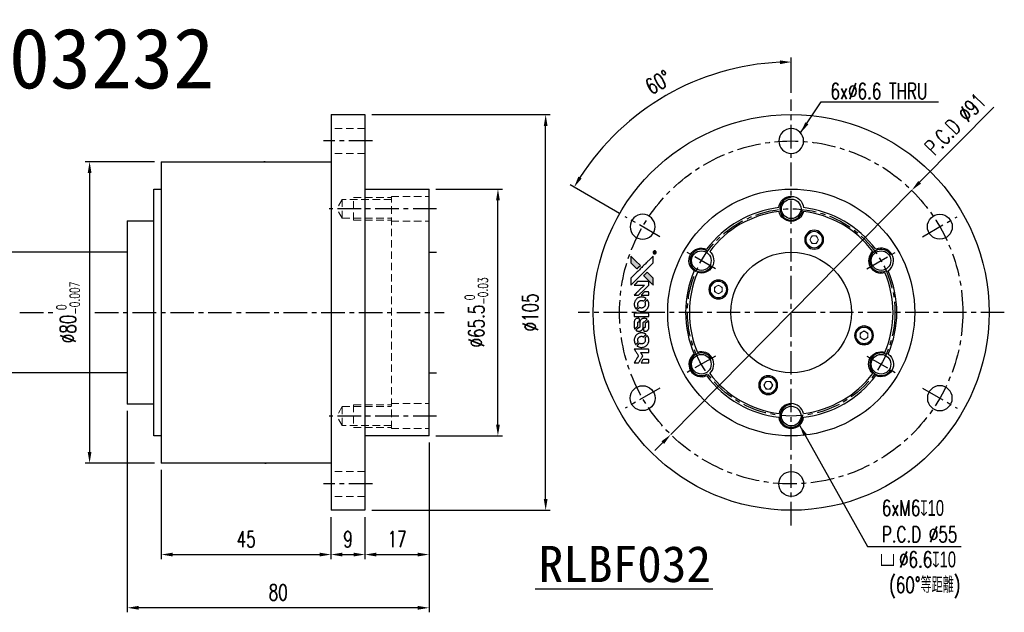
# Model space of a CAD drawing. Header units: millimetres. Extents: x -72 to 486, y -81 to 78.
# Tile 2 of 2: x 224 to 486, y -80 to 78. Entities that reach past the tile are written whole.
import ezdxf
from ezdxf.enums import TextEntityAlignment as Align

# ---------------------------------------------------------------- set-up
doc = ezdxf.new("R2010")
doc.units = ezdxf.units.MM
doc.linetypes.add('CENTER', pattern=[2, 1.25, -0.25, 0.25, -0.25])
doc.linetypes.add('DASHED', pattern=[0.75, 0.5, -0.25])
for name, color, linetype in [('CHA', 7, 'Continuous'), ('CL', 1, 'CENTER'), ('DIM', 4, 'Continuous'), ('HID', 2, 'DASHED'), ('OUT', 3, 'Continuous')]:
    doc.layers.add(name, color=color, linetype=linetype)
doc.styles.add('DIM-7', font='SIMPLEX.shx', dxfattribs={"width": 0.7, "bigfont": 'chineset.shx'})
doc.styles.add('T', font='kaiu.ttf')
doc.dimstyles.new('CNS', dxfattribs={"dimtxt": 3.5, "dimasz": 2.5, "dimexe": 1, "dimexo": 1.5, "dimgap": 0.09, "dimtad": 0, "dimdsep": 46, "dimtxsty": 'DIM-7', "dimcen": 0.09, "dimclrd": 1, "dimclre": 1, "dimclrt": 4, "dimadec": 0, "dimazin": 0, "dimtfac": 1, "dimtix": 1, "dimtmove": 2, "dimatfit": 3, "dimfxl": 1, "dimtvp": 0.971429, "dimtolj": 1, "dimarcsym": 0})

# ---------------------------------------------------------------- blocks, each defined once
blk = doc.blocks.new('*D12')
at = {"layer": 'DEFPOINTS', "color": 0}
for p in [(406.28, 62.45), (429.01, 56.5), (385.01, 25.4), (394.19, 20.1), (429.01, -56.5)]:
    blk.add_point(p, dxfattribs=at)
at = {"layer": 'DIM', "color": 0, "lineweight": -2}
for p, q in [((429.01, 58.3), (429.01, 67.66)), ((383.46, 26.3), (370.42, 33.83))]:
    blk.add_line(p, q, dxfattribs=at)
blk.add_arc((429.01, 0), 66.46, 92.5867, 147.4133, dxfattribs=at)
at = {"layer": 'DIM', "color": 0}
for points in [[(426, 66.89), (426.02, 65.89), (429.01, 66.46)], [(373.44, 35.53), (372.59, 36.05), (371.46, 33.23)]]:
    blk.add_solid(points, dxfattribs=at)
at = {"layer": 'DIM', "color": 0, "insert": (393.74, 61.09), "char_height": 4.2, "attachment_point": 5, "rotation": 30, "style": 'DIM-7'}
blk.add_mtext('\\A1;60°', dxfattribs=at)
blk = doc.blocks.new('*D13')
at = {"layer": 'DEFPOINTS', "color": 0}
for p in [(460.95, 32.41), (397.07, -32.41)]:
    blk.add_point(p, dxfattribs=at)
at = {"layer": 'DIM', "color": 0, "lineweight": -2}
for p, q in [((482.7, 54.47), (463.05, 34.54)), ((397.07, -32.41), (460.95, 32.41)), ((394.96, -34.54), (392.86, -36.68))]:
    blk.add_line(p, q, dxfattribs=at)
at = {"layer": 'DIM', "color": 0}
for points in [[(462.7, 34.89), (463.41, 34.19), (460.95, 32.41)], [(394.61, -34.19), (395.32, -34.89), (397.07, -32.41)]]:
    blk.add_solid(points, dxfattribs=at)
at = {"layer": 'DIM', "color": 0, "insert": (472.54, 49.98), "char_height": 4.2, "attachment_point": 5, "rotation": 45.4171, "style": 'DIM-7'}
blk.add_mtext('\\A1;P.C.D ∅91', dxfattribs=at)
blk = doc.blocks.new('*D14')
at = {"layer": 'DEFPOINTS', "color": 0}
for p in [(333, 32.75), (351.26, 32.75), (333, -32.75)]:
    blk.add_point(p, dxfattribs=at)
at = {"layer": 'DIM', "color": 0, "lineweight": -2}
for p, q in [((334.8, 32.75), (352.46, 32.75)), ((351.26, -29.75), (351.26, 29.75)), ((334.8, -32.75), (352.46, -32.75))]:
    blk.add_line(p, q, dxfattribs=at)
at = {"layer": 'DIM', "color": 0}
for points in [[(350.76, 29.75), (351.76, 29.75), (351.26, 32.75)], [(350.76, -29.75), (351.76, -29.75), (351.26, -32.75)]]:
    blk.add_solid(points, dxfattribs=at)
at = {"layer": 'DIM', "color": 0, "insert": (345.54, 0), "char_height": 4.2, "attachment_point": 5, "rotation": 90, "style": 'DIM-7'}
blk.add_mtext('\\A1;%%C65.5{\\H2.52;\\S 0^ -0.03;}', dxfattribs=at)
blk = doc.blocks.new('*D15')
at = {"layer": 'DEFPOINTS', "color": 0}
for p in [(316, 52.5), (363.91, 52.5), (316, -52.5)]:
    blk.add_point(p, dxfattribs=at)
at = {"layer": 'DIM', "color": 0, "lineweight": -2}
for p, q in [((317.8, 52.5), (365.11, 52.5)), ((363.91, -49.5), (363.91, 49.5)), ((317.8, -52.5), (365.11, -52.5))]:
    blk.add_line(p, q, dxfattribs=at)
at = {"layer": 'DIM', "color": 0}
for points in [[(363.41, 49.5), (364.41, 49.5), (363.91, 52.5)], [(363.41, -49.5), (364.41, -49.5), (363.91, -52.5)]]:
    blk.add_solid(points, dxfattribs=at)
at = {"layer": 'DIM', "color": 0, "insert": (359.83, 0), "char_height": 4.2, "attachment_point": 5, "rotation": 90, "style": 'DIM-7'}
blk.add_mtext('\\A1;%%C105', dxfattribs=at)
blk = doc.blocks.new('*D16')
at = {"layer": 'DEFPOINTS', "color": 0}
for p in [(333, -32.75), (316, -52.5), (333, -64.25)]:
    blk.add_point(p, dxfattribs=at)
at = {"layer": 'DIM', "color": 0, "lineweight": -2}
for p, q in [((333, -34.55), (333, -65.45)), ((316, -54.3), (316, -65.45)), ((319, -64.25), (330, -64.25))]:
    blk.add_line(p, q, dxfattribs=at)
at = {"layer": 'DIM', "color": 0}
for points in [[(319, -63.75), (319, -64.75), (316, -64.25)], [(330, -63.75), (330, -64.75), (333, -64.25)]]:
    blk.add_solid(points, dxfattribs=at)
at = {"layer": 'DIM', "color": 0, "insert": (324.5, -60.17), "char_height": 4.2, "attachment_point": 5, "style": 'DIM-7'}
blk.add_mtext('\\A1;17', dxfattribs=at)
blk = doc.blocks.new('*D17')
at = {"layer": 'DEFPOINTS', "color": 0}
for p in [(307, -52.5), (316, -52.5), (316, -64.25)]:
    blk.add_point(p, dxfattribs=at)
at = {"layer": 'DIM', "color": 0, "lineweight": -2}
for p, q in [((307, -54.3), (307, -65.45)), ((316, -54.3), (316, -65.45)), ((310, -64.25), (313, -64.25))]:
    blk.add_line(p, q, dxfattribs=at)
at = {"layer": 'DIM', "color": 0}
for points in [[(310, -63.75), (310, -64.75), (307, -64.25)], [(313, -63.75), (313, -64.75), (316, -64.25)]]:
    blk.add_solid(points, dxfattribs=at)
at = {"layer": 'DIM', "color": 0, "insert": (311.5, -60.17), "char_height": 4.2, "attachment_point": 5, "style": 'DIM-7'}
blk.add_mtext('\\A1;9', dxfattribs=at)
blk = doc.blocks.new('*D18')
at = {"layer": 'DEFPOINTS', "color": 0}
for p in [(262, -40), (307, -52.5), (307, -64.25)]:
    blk.add_point(p, dxfattribs=at)
at = {"layer": 'DIM', "color": 0, "lineweight": -2}
for p, q in [((262, -41.8), (262, -65.45)), ((307, -54.3), (307, -65.45)), ((265, -64.25), (304, -64.25))]:
    blk.add_line(p, q, dxfattribs=at)
at = {"layer": 'DIM', "color": 0}
for points in [[(265, -63.75), (265, -64.75), (262, -64.25)], [(304, -63.75), (304, -64.75), (307, -64.25)]]:
    blk.add_solid(points, dxfattribs=at)
at = {"layer": 'DIM', "color": 0, "insert": (284.5, -60.17), "char_height": 4.2, "attachment_point": 5, "style": 'DIM-7'}
blk.add_mtext('\\A1;45', dxfattribs=at)
blk = doc.blocks.new('*D19')
at = {"layer": 'DEFPOINTS', "color": 0}
for p in [(253, -24.3), (333, -32.75), (253, -78.38)]:
    blk.add_point(p, dxfattribs=at)
at = {"layer": 'DIM', "color": 0, "lineweight": -2}
for p, q in [((253, -26.1), (253, -79.58)), ((333, -34.55), (333, -79.58)), ((330, -78.38), (256, -78.38))]:
    blk.add_line(p, q, dxfattribs=at)
at = {"layer": 'DIM', "color": 0}
for points in [[(256, -77.88), (256, -78.88), (253, -78.38)], [(330, -77.88), (330, -78.88), (333, -78.38)]]:
    blk.add_solid(points, dxfattribs=at)
at = {"layer": 'DIM', "color": 0, "insert": (293, -74.3), "char_height": 4.2, "attachment_point": 5, "style": 'DIM-7'}
blk.add_mtext('\\A1;80', dxfattribs=at)
blk = doc.blocks.new('*D20')
at = {"layer": 'DEFPOINTS', "color": 0}
for p in [(262, 40), (243, -40), (262, -40)]:
    blk.add_point(p, dxfattribs=at)
at = {"layer": 'DIM', "color": 0, "lineweight": -2}
for p, q in [((260.2, 40), (241.8, 40)), ((243, 37), (243, -37)), ((260.2, -40), (241.8, -40))]:
    blk.add_line(p, q, dxfattribs=at)
at = {"layer": 'DIM', "color": 0}
for points in [[(242.5, 37), (243.5, 37), (243, 40)], [(242.5, -37), (243.5, -37), (243, -40)]]:
    blk.add_solid(points, dxfattribs=at)
at = {"layer": 'DIM', "color": 0, "insert": (237.29, 0), "char_height": 4.2, "attachment_point": 5, "rotation": 90, "style": 'DIM-7'}
blk.add_mtext('\\A1;%%C80{\\H2.52;\\S 0^ -0.007;}', dxfattribs=at)
blk = doc.blocks.new('A$C4a83a9b0')
at = {"linetype": 'Continuous'}
h = blk.add_hatch(color=256, dxfattribs=at)
h.dxf.hatch_style = 1
h.paths.add_polyline_path([(3147, 747), (3045, 747), (2943, 747), (2856, 658, 0.000288), (2822, 624, 0.000479), (2794, 596, 0.000013), (2768, 570, 0.197177), (2768, 570, 0.197497), (2768, 569, 0.00004), (2783, 554, 0.000834), (2799, 538, 0.000506), (2818, 519), (2869, 468), (3008, 607)])
h.paths.add_polyline_path([(2670, 271), (2620, 321, 0.000476), (2601, 340, 0.000789), (2584, 357, 0.000035), (2569, 371, 0.19758), (2569, 372, 0.198396), (2569, 371, 0.000019), (2549, 351, 0.000582), (2526, 329, 0.000351), (2500, 303, 0.000108), (2389, 191, 0.000692), (2332, 134, 0.000077), (2294, 95, 0.197527), (2293, 94, 0.410182), (2294, 93, 0.000493), (2314, 93, 0.002424), (2343, 93, 0.000529), (2393, 93), (2493, 93), (2581, 182)])
for points in [[(0, 584), (0, 519), (18, 508, -0.000297), (29, 501, -0.000037), (52, 487, -0.000043), (80, 470, -0.000036), (111, 451, 0.000044), (140, 433, 0.000063), (166, 417, 0.000035), (188, 404, 0.0009), (194, 400), (203, 395), (214, 402, 0.001175), (221, 406, 0.000208), (233, 413, 0.000225), (247, 422, 0.000203), (262, 432, -0.000711), (276, 440, -0.001119), (288, 448, -0.000263), (299, 455, -0.04589), (300, 455, -0.519312), (301, 454, -0.001914), (302, 437, -0.003124), (302, 408, -0.000285), (302, 337), (302, 219), (343, 219, 0.001727), (373, 219, 0.025279), (383, 219, 0.073886), (390, 221, 0.07426), (395, 224, 0.03264), (396, 225, 0.01784), (398, 227, 0.017712), (399, 229, 0.026854), (400, 231), (403, 235), (403, 442), (403, 649), (401, 647, -0.004595), (399, 646, -0.00016), (393, 642, -0.000298), (385, 638, -0.000208), (377, 633, 0.000986), (352, 617, 0.00025), (312, 592, 0.000268), (270, 566, 0.000436), (234, 543, -0.002932), (222, 535, -0.004718), (212, 529, -0.001113), (203, 524, -0.227179), (202, 524, -0.045982), (201, 524, -0.000145), (188, 532, -0.000825), (175, 540, -0.000517), (159, 550, 0.000056), (104, 584, 0.000289), (74, 603, 0.000481), (51, 617, 0.000418), (28, 631), (0, 648)], [(646, 646, 0.024131), (627, 644, 0.022344), (609, 639, 0.021883), (590, 633, 0.020884), (572, 625, 0.010669), (562, 619, 0.010389), (552, 613, 0.010913), (543, 608, 0.022227), (536, 603), (534, 601), (566, 569, 0.002452), (579, 556, 0.003628), (590, 546, 0.001662), (600, 536, 0.070159), (602, 535, 0.047671), (604, 534, 0.018624), (607, 534, 0.017921), (610, 533, 0.018804), (613, 533, 0.018255), (617, 533, 0.041312), (620, 533, 0.037164), (623, 534, 0.012342), (627, 536, -0.015101), (638, 540, -0.035998), (646, 542, -0.033244), (655, 543, -0.011249), (669, 543, -0.004059), (679, 543, -0.019693), (685, 543, -0.027943), (690, 542, -0.014411), (696, 540, -0.033089), (711, 535, -0.033887), (724, 528, -0.034021), (737, 520, -0.033942), (748, 510, -0.02816), (758, 498, -0.035032), (766, 486, -0.035269), (772, 473, -0.029196), (777, 459, -0.037862), (780, 442, -0.043657), (780, 426, -0.043064), (778, 410, -0.035184), (772, 393, 0.033699), (770, 386, 0.052815), (769, 378, 0.059167), (769, 372, 0.058972), (771, 366, 0.059208), (774, 361, 0.021125), (780, 355, 0.008691), (790, 345, 0.000851), (814, 321, 0.001873), (826, 309, 0.013884), (832, 303, 0.022355), (836, 300, 0.341453), (837, 301, 0.073011), (841, 304, 0.004587), (848, 315, 0.00748), (855, 327, 0.016837), (860, 336, 0.028606), (870, 359, 0.031352), (877, 381, 0.031004), (881, 405, 0.0268), (882, 430, 0.026698), (881, 457, 0.03002), (877, 482, 0.030357), (869, 506, 0.028554), (859, 530, 0.062944), (830, 574, 0.062206), (790, 610, 0.062448), (743, 634, 0.064355), (692, 646, 0.017377), (682, 647, 0.008369), (669, 647, 0.008367), (656, 647, 0.01757)], [(953, 591, 0.023289), (946, 581, 0.026845), (941, 571, 0.026047), (937, 560, 0.019751), (933, 547, 0.013249), (932, 540, 0.025169), (931, 534, 0.016532), (931, 527, 0.002937), (931, 514, 0.003317), (931, 501, 0.011808), (931, 494, 0.01777), (931, 488, 0.021476), (932, 483, 0.04325), (939, 460, 0.045753), (950, 439, 0.04649), (965, 421, 0.047672), (982, 406, 0.025315), (989, 401, 0.015208), (998, 396, 0.01512), (1008, 392, 0.022488), (1017, 389, 0.027857), (1030, 385, 0.034138), (1043, 383, 0.014286), (1063, 383, 0.00124), (1113, 383, -0.00103), (1144, 382, -0.002552), (1166, 382, -0.001594), (1184, 382, -0.047676), (1188, 381, -0.085307), (1195, 378, -0.097789), (1201, 373, -0.085947), (1205, 366, -0.051339), (1207, 356, 0.014634), (1207, 352, 0.015028), (1208, 349, 0.014927), (1208, 346, 0.059415), (1209, 345, 0.070595), (1212, 341, 0.00028), (1247, 305, 0.000111), (1283, 268, 0.200239), (1285, 268, 0.268906), (1286, 268, 0.001866), (1291, 277, 0.007532), (1296, 286, 0.017818), (1299, 292, 0.013256), (1302, 299, 0.011636), (1304, 307, 0.011528), (1307, 315, 0.012303), (1309, 323, 0.0423), (1310, 335, 0.013657), (1311, 353, 0.013857), (1310, 371, 0.037428), (1308, 384, 0.014927), (1306, 393, 0.0122), (1303, 402, 0.012518), (1300, 410, 0.023062), (1297, 417, 0.065961), (1281, 441, 0.06055), (1258, 461, 0.059676), (1231, 475, 0.060497), (1202, 483, 0.025683), (1196, 483, 0.001528), (1177, 483, 0.002124), (1153, 483, 0.001173), (1123, 484, -0.000809), (1072, 484, -0.017164), (1057, 484, -0.063931), (1048, 486, -0.108429), (1043, 489, -0.052941), (1039, 493, -0.063675), (1037, 498, -0.050562), (1036, 503, -0.020337), (1035, 511, 0.009897), (1035, 515, 0.016482), (1034, 519, 0.019019), (1033, 522, 0.06043), (1033, 524, 0.076267), (1029, 529, 0.00054), (996, 562, 0.000307), (961, 596, 0.142594), (959, 597, 0.232419), (958, 597, 0.022995), (956, 596, 0.024627), (955, 594, 0.015407)], [(1047, 647, 0.018538), (1040, 646, 0.010695), (1032, 645, 0.01068), (1025, 643, 0.017678), (1018, 641, 0.013849), (1011, 638, 0.011814), (1004, 635, 0.004513), (997, 632, 0.290035), (996, 631, 0.196418), (996, 630, 0.000124), (1009, 618, 0.001477), (1022, 604, 0.000898), (1039, 587), (1082, 545), (1135, 544, -0.001471), (1175, 544, -0.028714), (1188, 543, -0.097073), (1195, 541, -0.084199), (1201, 536, -0.042698), (1204, 532, -0.053912), (1206, 528, -0.051004), (1207, 524, -0.032967), (1207, 518, 0.00807), (1207, 516, 0.003023), (1207, 512, 0.002994), (1207, 508, 0.003629), (1208, 504), (1208, 495), (1249, 495, 0.001618), (1269, 495, 0.005206), (1282, 495, 0.00535), (1291, 495, 0.060675), (1294, 496, 0.048484), (1296, 497, 0.02389), (1299, 498, 0.022812), (1301, 500, 0.02462), (1303, 502, 0.061781), (1307, 507, 0.080179), (1310, 512, 0.048561), (1311, 520, 0.010021), (1311, 534, 0.016602), (1310, 554, 0.031409), (1308, 569, 0.036474), (1305, 582, 0.03439), (1299, 595, 0.065928), (1285, 615, 0.069066), (1266, 631, 0.065697), (1243, 641, 0.051559), (1216, 646, 0.020904), (1202, 647, 0.000451), (1131, 647, 0.000419), (1060, 647, 0.022759)], [(1360, 433), (1361, 219), (1403, 219), (1445, 219), (1450, 222, 0.071429), (1454, 225, 0.054799), (1457, 229, 0.053585), (1460, 234, 0.060698), (1461, 239, 0.033975), (1462, 248, 0.000112), (1462, 357, 0.000726), (1462, 464, 0.001084), (1461, 557), (1461, 648), (1410, 648), (1360, 648)], [(1702, 646, 0.023681), (1684, 644, 0.022402), (1666, 639, 0.021929), (1649, 633, 0.020503), (1631, 625, 0.013745), (1621, 620, 0.009767), (1610, 614, 0.009658), (1601, 607, 0.027804), (1594, 602), (1592, 600), (1623, 569, 0.002053), (1638, 554, 0.006738), (1649, 544, 0.007826), (1656, 538, 0.063909), (1659, 535, 0.061532), (1665, 533, 0.068674), (1671, 533, 0.052072), (1678, 534, 0.019648), (1687, 537, -0.018366), (1698, 540, -0.0288), (1708, 542, -0.029061), (1718, 543, -0.019155), (1730, 543, -0.053809), (1755, 540, -0.058833), (1778, 531, -0.058566), (1799, 516, -0.052525), (1816, 498, -0.044733), (1826, 481, -0.040573), (1833, 463, -0.041123), (1837, 445, -0.04951), (1838, 427, -0.017369), (1837, 418, -0.024255), (1835, 411, -0.023787), (1833, 403, -0.015798), (1830, 395, 0.010631), (1828, 390, 0.033653), (1827, 386, 0.037806), (1827, 383, 0.016307), (1827, 378, 0.068179), (1828, 369, 0.095747), (1831, 362, 0.033418), (1840, 352, 0.002133), (1867, 325, 0.001452), (1883, 310, 0.012393), (1890, 304, 0.020479), (1894, 301, 0.344362), (1896, 301, 0.074287), (1899, 304, 0.005454), (1906, 316, 0.008391), (1914, 328, 0.017097), (1919, 338, 0.027375), (1928, 358, 0.02835), (1934, 379, 0.027723), (1938, 401, 0.023913), (1940, 425, 0.027047), (1939, 453, 0.031685), (1935, 479, 0.032425), (1928, 504, 0.031013), (1918, 528, 0.037914), (1901, 557, 0.040153), (1880, 583, 0.039834), (1855, 604, 0.036173), (1826, 623, 0.040752), (1798, 635, 0.035885), (1766, 644, 0.035491), (1734, 647, 0.037615)], [(1990, 585), (1990, 520), (2141, 369), (2292, 219), (2334, 219, 0.0008), (2360, 219, 0.010795), (2370, 219, 0.030495), (2376, 220, 0.080372), (2380, 221, 0.03816), (2383, 224, 0.041799), (2386, 226, 0.042486), (2389, 229, 0.042078), (2391, 233, 0.099276), (2392, 238, 0.003302), (2392, 259, 0.002586), (2392, 296, 0.000204), (2392, 393), (2392, 549), (2342, 599), (2292, 649), (2291, 499), (2291, 349), (2143, 498, 0.000253), (2086, 554, 0.000412), (2038, 603, 0.000041), (1995, 646, 0.041338), (1993, 648), (1990, 650)], [(2413, 624, -0.000056), (2473, 563, -0.000021), (2559, 478, -0.000021), (2652, 385, -0.000025), (2739, 297), (2943, 93), (3044, 93), (3145, 93), (3009, 230, 0.000274), (2943, 296, 0.000123), (2857, 383, 0.000121), (2766, 475, 0.000165), (2683, 557), (2494, 747), (2392, 747), (2291, 747)], [(2856, 658, 0.000288), (2822, 624, 0.000479), (2794, 596, 0.000013), (2768, 570, 0.197177), (2768, 570, 0.197497), (2768, 569, 0.00004), (2783, 554, 0.000836), (2799, 538, 0.000505), (2818, 519), (2869, 468), (3008, 607), (3147, 747), (3045, 747), (2943, 747)], [(0, 333), (0, 219), (42, 219, 0.000842), (68, 219, 0.010591), (78, 219, 0.028995), (84, 219, 0.069543), (87, 221, 0.051063), (91, 223, 0.039932), (95, 226, 0.039414), (98, 230, 0.045845), (100, 233, 0.094811), (101, 237, 0.007124), (101, 249, 0.004713), (101, 268, 0.000534), (101, 311), (101, 385), (91, 391, 0.000828), (60, 410, 0.000879), (31, 428, 0.000048), (1, 446, 0.137596), (0, 447, 0.413028), (0, 446, 0.000016), (0, 413, 0.000623), (0, 376, 0.000374)], [(494, 559, 0.064158), (468, 510, 0.06356), (455, 455, 0.064004), (456, 399, 0.066747), (471, 345, 0.04321), (489, 312, 0.044737), (513, 283, 0.044901), (541, 258, 0.044184), (573, 239, 0.026293), (598, 229, 0.033344), (621, 222, 0.033227), (646, 219, 0.025815), (673, 218, 0.023119), (698, 220, 0.031044), (721, 224, 0.031337), (743, 231, 0.024258), (766, 241, 0.015622), (774, 245, 0.008495), (784, 251, 0.008415), (793, 257, 0.020814), (799, 262), (802, 264), (772, 295, 0.002843), (748, 318, 0.033917), (739, 327, 0.087906), (732, 330, 0.073302), (723, 332, 0.022047), (719, 331, 0.026465), (715, 331, 0.022233), (711, 330, 0.009985), (706, 328, -0.039011), (686, 323, -0.044398), (666, 322, -0.045096), (647, 324, -0.04265), (628, 329, -0.071154), (601, 344, -0.068827), (579, 365, -0.068713), (564, 392, -0.070507), (557, 422, -0.028605), (557, 435, -0.031418), (558, 447, -0.031044), (560, 460, -0.02668), (564, 472, 0.038913), (567, 479, 0.043732), (568, 487, 0.047754), (567, 494, 0.075756), (566, 499, 0.07294), (564, 502, 0.003456), (556, 510, 0.005023), (546, 521, 0.002422), (532, 535, 0.000819), (520, 547, 0.001349), (510, 557, 0.0001), (500, 566, 0.205335), (500, 567, 0.219821), (500, 566, 0.002494), (498, 564, 0.007089), (496, 562, 0.004494)], [(947, 370, 0.065483), (942, 367, 0.053271), (938, 363, 0.052018), (934, 359, 0.0556), (931, 353, 0.036839), (930, 350, 0.026922), (930, 346, 0.016905), (930, 340, 0.004317), (930, 332, 0.016369), (930, 313, 0.029936), (932, 298, 0.03418), (936, 285, 0.031327), (941, 272, 0.046935), (951, 256, 0.054053), (963, 243, 0.053701), (977, 233, 0.045364), (995, 225, 0.032479), (1010, 221, 0.03386), (1025, 219, 0.013578), (1050, 219, 0.001155), (1113, 219, 0.000413), (1166, 219, 0.005008), (1187, 219, 0.013199), (1199, 220, 0.033956), (1207, 221, 0.013909), (1216, 223, 0.010864), (1225, 226, 0.010938), (1234, 229, 0.028702), (1239, 232), (1244, 234), (1201, 278), (1158, 322), (1107, 322, -0.001504), (1085, 322, -0.00328), (1069, 322, -0.001901), (1056, 322, -0.061333), (1053, 323, -0.063621), (1048, 324, -0.048633), (1044, 327, -0.046769), (1040, 331, -0.047961), (1038, 336, -0.02678), (1036, 340, -0.050957), (1035, 343, -0.029398), (1035, 347, -0.00401), (1034, 357), (1034, 372), (993, 372, 0.001061), (969, 371, 0.009147), (958, 371, 0.020721), (952, 371, 0.051619)], [(1552, 559, 0.018008), (1546, 550, 0.009842), (1539, 538, 0.009807), (1532, 526, 0.015716), (1527, 515, 0.048467), (1515, 477, 0.045841), (1511, 436, 0.046006), (1513, 395, 0.049638), (1524, 357, 0.064819), (1550, 307, 0.06695), (1588, 266, 0.066691), (1636, 236, 0.063505), (1691, 220, 0.03135), (1705, 218, 0.010439), (1725, 218, 0.010391), (1746, 218, 0.032408), (1759, 220, 0.015696), (1776, 223, 0.018095), (1791, 227, 0.018551), (1805, 233, 0.018352), (1820, 239, 0.015568), (1829, 244, 0.009832), (1839, 250, 0.009795), (1849, 257, 0.023727), (1856, 262), (1859, 264), (1828, 295, 0.001528), (1811, 313, 0.010022), (1802, 322, 0.019586), (1796, 326, 0.061865), (1792, 329, 0.055054), (1785, 331, 0.061607), (1778, 332, 0.048725), (1771, 331, 0.020221), (1761, 328, -0.017722), (1750, 325, -0.02685), (1740, 323, -0.02759), (1730, 322, -0.020233), (1719, 322, -0.04793), (1699, 325, -0.048386), (1679, 332, -0.047866), (1661, 342, -0.044964), (1645, 356, -0.04333), (1631, 373, -0.050921), (1622, 391, -0.051473), (1616, 411, -0.0459), (1614, 432, -0.019014), (1614, 442, -0.024114), (1616, 451, -0.025081), (1618, 460, -0.023892), (1620, 469, 0.008624), (1623, 475, 0.026486), (1624, 480, 0.035074), (1625, 484, 0.02756), (1625, 489, 0.087163), (1624, 496, 0.073291), (1620, 503, 0.028074), (1611, 512, 0.002594), (1589, 535), (1557, 567)], [(1990, 332), (1990, 218), (2032, 219), (2075, 219), (2080, 222, 0.03146), (2082, 224, 0.026444), (2084, 226, 0.026444), (2086, 228, 0.031457), (2087, 230), (2091, 235), (2091, 291), (2091, 347), (2041, 396, 0.000745), (2022, 415, 0.001228), (2006, 431, 0.000087), (1991, 445, 0.195134), (1991, 446, 0.412117), (1990, 445, 0.000048), (1990, 412, 0.00109), (1990, 376, 0.000653)], [(2500, 303, 0.000108), (2389, 191, 0.000692), (2332, 134, 0.000077), (2294, 95, 0.197527), (2293, 94, 0.410182), (2294, 93, 0.000493), (2314, 93, 0.002424), (2343, 93, 0.000529), (2393, 93), (2493, 93), (2581, 182), (2670, 271), (2620, 321, 0.000476), (2601, 340, 0.000789), (2584, 357, 0.000035), (2569, 371, 0.19758), (2569, 372, 0.198396), (2569, 371, 0.000019), (2549, 351, 0.000582), (2526, 329, 0.000351)], [(3243, 89, 0.082374), (3230, 83, 0.083404), (3220, 73, 0.082663), (3213, 60, 0.07897), (3211, 46, 0.084941), (3214, 30, 0.08953), (3222, 16, 0.090743), (3234, 6, 0.090193), (3249, 1, 0.10067), (3266, 1, 0.099454), (3281, 9, 0.097736), (3293, 22, 0.09365), (3299, 38, 0.07584), (3299, 51, 0.068415), (3296, 64, 0.068328), (3289, 75, 0.075277), (3279, 83, 0.059367), (3271, 88, 0.048986), (3262, 90, 0.048519), (3252, 90, 0.055347)], [(3237, 45), (3237, 20), (3240, 20), (3243, 20), (3243, 30), (3244, 41), (3250, 41), (3256, 42), (3260, 35, -0.003356), (3262, 32, -0.002757), (3264, 29, -0.002784), (3266, 26, -0.007382), (3267, 24, 0.019487), (3269, 21, 0.098302), (3270, 20, 0.116932), (3271, 20, 0.032798), (3273, 20), (3277, 20), (3274, 24, 0.005748), (3273, 27, 0.002522), (3271, 30, 0.002495), (3269, 33, 0.00334), (3267, 36), (3263, 42), (3267, 44, 0.066516), (3270, 46, 0.085926), (3272, 49, 0.082934), (3274, 53, 0.05747), (3274, 57, 0.023576), (3273, 60, 0.043538), (3273, 62, 0.050891), (3272, 64, 0.049897), (3271, 65, 0.067884), (3268, 68, 0.077412), (3264, 70, 0.049266), (3258, 70, 0.012208), (3250, 71), (3237, 71)], [(3264, 62, -0.120545), (3266, 60, -0.09136), (3267, 57, -0.087576), (3267, 53, -0.098026), (3265, 50, -0.079907), (3264, 49, -0.087697), (3262, 48, -0.041371), (3259, 48, -0.005557), (3253, 48), (3243, 47), (3243, 56), (3243, 65), (3252, 65, -0.007471), (3258, 64, -0.035301), (3261, 64, -0.060486), (3263, 64, -0.063546)]]:
    blk.add_lwpolyline(points, format="xyb", close=True)
blk = doc.blocks.new('A$C9323e3cd')
at = {"xscale": 0.006, "yscale": 0.006, "zscale": 0.006, "rotation": 90}
blk.add_blockref('A$C4a83a9b0', (4.48, 0), dxfattribs=at)

msp = doc.modelspace()

# ---------------------------------------------------------------- linework, layer by layer
at = {"layer": 'CL', "color": 7, "lineweight": 30, "ltscale": 5}
for p, q in [((429.008, -56.5), (429.008, 56.5)), ((318.002, 45.5), (305.002, 45.5)), ((335.002, 27.5), (306.5, 27.5)), ((394.194, 20.1), (385.014, 25.4)), ((463.823, 20.1), (473.002, 25.4)), ((408.917, 11.6), (401.469, 15.9)), ((449.1, 11.6), (456.548, 15.9)), ((485.508, 0), (372.508, 0)), ((408.917, -11.6), (401.469, -15.9)), ((449.1, -11.6), (456.548, -15.9)), ((394.194, -20.1), (385.014, -25.4)), ((463.823, -20.1), (473.002, -25.4)), ((335.002, -27.5), (306.5, -27.5)), ((318.002, -45.5), (305.002, -45.5))]:
    msp.add_line(p, q, dxfattribs=at)
at = {"layer": 'CL', "color": 7, "ltscale": 5}
for p, q in [((224.495, 0), (233.278, 0)), ((244.413, 0), (337.002, 0))]:
    msp.add_line(p, q, dxfattribs=at)
at = {"layer": 'CL', "color": 7, "lineweight": 30, "ltscale": 5}
for radius in [45.5, 27.5]:
    msp.add_circle((429.008, 0), radius, dxfattribs=at)
at = {"layer": 'DIM', "color": 7}
msp.add_line((361.154, -73.342), (408.199, -73.342), dxfattribs=at)
for centre, start, end in [((429.008, 27.5), 90, 356.87322), ((405.193, 13.75), 56.87322, 330), ((452.824, 13.75), 30, 296.87322), ((405.193, -13.75), 30, 303.12678), ((452.824, -13.75), 63.12678, 330), ((429.008, -27.5), 90, 3.12678)]:
    msp.add_arc(centre, 3, start, end, dxfattribs=at)
at = {"layer": 'HID', "color": 7, "lineweight": 15, "ltscale": 4}
for p, q in [((316.002, 48.8), (307.002, 48.8)), ((316.002, 42.2), (307.002, 42.2)), ((310.002, 30), (308.5, 27.5)), ((323.002, 30), (310.002, 30)), ((310.002, 30), (310.002, 25)), ((313.002, 24.5), (313.002, 30.5)), ((313.002, 30.5), (323.002, 30.5)), ((323.002, 30.8), (333.002, 30.8)), ((323.002, -30.8), (323.002, 30.8)), ((310.002, 25), (308.5, 27.5)), ((310.002, 25), (323.002, 25)), ((313.002, 24.5), (323.002, 24.5)), ((323.002, 24.2), (333.002, 24.2)), ((310.002, -25), (308.5, -27.5)), ((310.002, -25), (323.002, -25)), ((310.002, -25), (310.002, -30)), ((313.002, -24.5), (313.002, -30.5)), ((313.002, -24.5), (323.002, -24.5)), ((323.002, -24.2), (333.002, -24.2)), ((310.002, -30), (308.5, -27.5)), ((323.002, -30), (310.002, -30)), ((313.002, -30.5), (323.002, -30.5)), ((323.002, -30.8), (333.002, -30.8)), ((316.002, -42.2), (307.002, -42.2)), ((316.002, -48.8), (307.002, -48.8))]:
    msp.add_line(p, q, dxfattribs=at)
at = {"layer": 'OUT', "color": 7}
for p, q in [((307.002, 52.5), (307.002, 0)), ((307.002, 52.5), (316.002, 52.5)), ((316.002, 52.5), (316.002, 0)), ((262.002, 40), (288.004, 40)), ((262.002, 40), (262.002, 0)), ((290.983, 40), (307.002, 40)), ((260.002, 32.75), (262.002, 32.75)), ((260.002, 0), (260.002, 32.75)), ((260.002, -32.75), (260.002, 32.75)), ((316.002, 32.75), (333.002, 32.75)), ((333.002, -32.75), (333.002, 32.75)), ((253.002, 24.3), (260.002, 24.3)), ((253.002, 24.3), (253.002, 19.905)), ((253.002, 19.905), (253.002, 0)), ((253.002, 19.905), (253.002, 19.905)), ((253.002, 16), (193.002, 16)), ((333.002, 16), (335.002, 16)), ((253.002, 0), (253.002, -24.3)), ((260.002, -32.75), (260.002, 0)), ((262.002, 0), (262.002, -40)), ((307.002, 0), (307.002, -52.5)), ((316.002, 0), (316.002, -52.5)), ((333.002, -32.75), (333.002, 0)), ((253.002, -16), (193.002, -16)), ((333.002, -16), (335.002, -16)), ((260.002, -24.3), (253.002, -24.3)), ((262.002, -32.75), (260.002, -32.75)), ((333.002, -32.75), (316.002, -32.75)), ((288.021, -40), (262.002, -40)), ((307.002, -40), (291, -40)), ((316.002, -52.5), (307.002, -52.5))]:
    msp.add_line(p, q, dxfattribs=at)
at = {"layer": 'OUT', "color": 7, "lineweight": 15}
for p, q in [((433.917, 19.313), (434.507, 20.335)), ((433.917, 19.313), (434.507, 18.29)), ((435.688, 20.335), (434.507, 20.335)), ((434.507, 18.29), (435.688, 18.29)), ((435.688, 20.335), (436.278, 19.313)), ((436.278, 19.313), (435.688, 18.29)), ((408.673, 6.68), (409.696, 7.27)), ((408.673, 6.68), (408.673, 5.499)), ((409.696, 4.909), (408.673, 5.499)), ((409.696, 7.27), (410.718, 6.68)), ((409.696, 4.909), (410.718, 5.499)), ((410.718, 5.499), (410.718, 6.68)), ((448.321, -4.909), (447.299, -5.499)), ((448.321, -4.909), (449.344, -5.499)), ((447.299, -5.499), (447.299, -6.68)), ((448.321, -7.27), (447.299, -6.68)), ((449.344, -6.68), (448.321, -7.27)), ((449.344, -6.68), (449.344, -5.499)), ((421.738, -19.313), (422.329, -18.29)), ((422.329, -20.335), (421.738, -19.313)), ((423.509, -18.29), (422.329, -18.29)), ((422.329, -20.335), (423.509, -20.335)), ((424.1, -19.313), (423.509, -18.29)), ((424.1, -19.313), (423.509, -20.335))]:
    msp.add_line(p, q, dxfattribs=at)
at = {"layer": 'OUT', "color": 7}
for centre, radius in [((429.008, 0), 52.5), ((429.008, 0), 32.75), ((429.008, 27.5), 2.6), ((468.413, 22.75), 3.3), ((405.193, 13.75), 2.6), ((429.008, 0), 16), ((452.824, 13.75), 2.6), ((405.193, -13.75), 2.6), ((452.824, -13.75), 2.6), ((389.604, -22.75), 3.3), ((429.008, -27.5), 2.6), ((429.008, -45.5), 3.3)]:
    msp.add_circle(centre, radius, dxfattribs=at)
at = {"layer": 'OUT', "color": 7, "extrusion": (0, 0, -1)}
for centre, radius in [((-429.008, 45.5), 3.3), ((-389.604, 22.75), 3.3), ((-435.098, 19.313), 2.5), ((-409.696, 6.089), 2.5), ((-448.321, -6.089), 2.5), ((-422.919, -19.313), 2.5), ((-468.413, -22.75), 3.3)]:
    msp.add_circle(centre, radius, dxfattribs=at)
at = {"layer": 'OUT', "color": 7, "lineweight": 15}
for centre, radius in [((435.098, 19.313), 2.25), ((435.098, 19.313), 2.125), ((409.696, 6.089), 2.25), ((409.696, 6.089), 2.125), ((448.321, -6.089), 2.25), ((448.321, -6.089), 2.125), ((422.919, -19.313), 2.25), ((422.919, -19.313), 2.125)]:
    msp.add_circle(centre, radius, dxfattribs=at)
at = {"layer": 'OUT', "color": 7, "extrusion": (0, 0, -1)}
for centre, start, end in [((-429.008, 27.5), 5.33004, 174.66996), ((-429.008, 27.5), 192.13042, 347.86958), ((-405.193, 13.75), 305.33004, 114.66996), ((-405.193, 13.75), 132.13042, 287.86958), ((-452.824, -13.75), 312.13042, 107.86958), ((-452.824, -13.75), 125.33004, 294.66996)]:
    msp.add_arc(centre, 3.3, start, end, dxfattribs=at)
at = {"layer": 'OUT', "color": 7}
for centre, radius, start, end in [((429.008, 0), 28, 96.73905, 143.26095), ((429.008, 0), 27, 96.86286, 143.13714), ((429.008, 0), 27, 36.86286, 83.13714), ((429.008, 0), 28, 36.73905, 83.26095), ((452.824, 13.75), 3.3, 132.13042, 287.86958), ((452.824, 13.75), 3.3, 305.33004, 114.66996), ((429.008, 0), 28, 156.73905, 203.26095), ((429.008, 0), 27, 156.86286, 203.13714), ((429.008, 0), 27, 336.86286, 23.13714), ((429.008, 0), 28, 336.73905, 23.26095), ((405.193, -13.75), 3.3, 125.33004, 294.66996), ((405.193, -13.75), 3.3, 312.13042, 107.86958), ((429.008, 0), 28, 216.73905, 263.26095), ((429.008, 0), 27, 216.86286, 263.13714), ((429.008, 0), 27, 276.86286, 323.13714), ((429.008, 0), 28, 276.73905, 323.26095), ((429.008, -27.5), 3.3, 12.13042, 167.86958), ((429.008, -27.5), 3.3, 185.33004, 354.66996)]:
    msp.add_arc(centre, radius, start, end, dxfattribs=at)
at = {"layer": 'OUT', "color": 7, "lineweight": 15}
for centre, start, end in [((435.098, 19.313), 150, 210), ((435.098, 19.313), 90, 150), ((435.098, 19.313), 210, 270), ((435.098, 19.313), 30, 90), ((435.098, 19.313), 270, 330), ((435.098, 19.313), 330, 30), ((409.696, 6.089), 120, 180), ((409.696, 6.089), 180, 240), ((409.696, 6.089), 60, 120), ((409.696, 6.089), 0, 60), ((409.696, 6.089), 300, 0), ((409.696, 6.089), 240, 300), ((448.321, -6.089), 120, 180), ((448.321, -6.089), 60, 120), ((448.321, -6.089), 0, 60), ((448.321, -6.089), 180, 240), ((448.321, -6.089), 240, 300), ((448.321, -6.089), 300, 0), ((422.919, -19.313), 150, 210), ((422.919, -19.313), 90, 150), ((422.919, -19.313), 210, 270), ((422.919, -19.313), 30, 90), ((422.919, -19.313), 270, 330), ((422.919, -19.313), 330, 30)]:
    msp.add_arc(centre, 1.023, start, end, dxfattribs=at)
at = {"layer": 'OUT', "color": 7}
for points, knots in [([(288.002, 40), (288.002, 40), (288.002, 40), (288.004, 40), (288.034, 39.999), (288.148, 39.995), (288.233, 39.992), (288.445, 39.986), (288.575, 39.982), (288.862, 39.977), (289.022, 39.974), (289.29, 39.972), (289.396, 39.972), (289.502, 39.972)], [0, 0, 0, 0, 0.0071086, 0.0071086, 0.2217059, 0.2217059, 0.4363011, 0.4363011, 0.6510303, 0.6510303, 0.8658207, 0.8658207, 1, 1, 1, 1]), ([(289.502, 39.972), (289.67, 39.972), (289.84, 39.973), (290.157, 39.977), (290.308, 39.98), (290.57, 39.986), (290.685, 39.989), (290.863, 39.995), (290.928, 39.997), (290.989, 40), (291.002, 40), (291.002, 40)], [0, 0, 0, 0, 0.2147967, 0.2147967, 0.4295871, 0.4295871, 0.6444739, 0.6444739, 0.8594266, 0.8594266, 1, 1, 1, 1]), ([(289.502, -39.972), (289.334, -39.972), (289.164, -39.973), (288.847, -39.977), (288.696, -39.98), (288.434, -39.986), (288.319, -39.989), (288.141, -39.995), (288.076, -39.997), (288.014, -40), (288.002, -40), (288.002, -40)], [0, 0, 0, 0, 0.2147967, 0.2147967, 0.4295871, 0.4295871, 0.6444739, 0.6444739, 0.8594266, 0.8594266, 1, 1, 1, 1]), ([(291.002, -40), (291.002, -40), (291.002, -40), (291, -40), (290.97, -39.999), (290.856, -39.995), (290.771, -39.992), (290.558, -39.986), (290.428, -39.982), (290.142, -39.977), (289.982, -39.974), (289.714, -39.972), (289.608, -39.972), (289.502, -39.972)], [0, 0, 0, 0, 0.0071086, 0.0071086, 0.2217059, 0.2217059, 0.4363011, 0.4363011, 0.6510303, 0.6510303, 0.8658207, 0.8658207, 1, 1, 1, 1])]:
    msp.add_open_spline(points, degree=3, knots=knots, dxfattribs=at)
for points in [[(289.583, 39.972), (289.446, 39.972), (289.307, 39.972), (289.173, 39.973)], [(289.421, -39.972), (289.558, -39.972), (289.697, -39.972), (289.831, -39.973)]]:
    msp.add_open_spline(points, degree=3, dxfattribs=at)
msp.add_point((333.002, 0), dxfattribs=at)

# ---------------------------------------------------------------- block references
at = {"layer": 'CHA', "color": 7, "xscale": 1.5, "yscale": 1.5, "zscale": 1.5}
msp.add_blockref('A$C9323e3cd', (386.508, -13.357), dxfattribs=at)

# ---------------------------------------------------------------- texts
at = {"layer": 'CHA', "color": 7, "style": 'T'}
for s, height, p in [('RBBY03232', 16, (227.049, 67.336)), ('RLBF032', 9.6, (384.909, -66.826))]:
    msp.add_text(s, height=height, dxfattribs=at).set_placement(p, align=Align.MIDDLE)
at = {"layer": 'DIM', "color": 7, "char_height": 4.2, "style": 'DIM-7'}
for s, insert, attachment_point in [('6x%%C6.6 {\\A1;THRU}', (439.413, 56.627), 7), ('6xM6{\\Fgdt|c136;x10}\\PP.C.D %%C55', (453.03, -49.784), 1), ('{\\Fgdt|c136;v }%%C6.6{\\Fgdt|c136;x10}', (452.576, -63.447), 1), ('(60%%D等距離)', (454.973, -75.803), 7)]:
    msp.add_mtext(s, dxfattribs=dict(at, insert=insert, attachment_point=attachment_point))

# ---------------------------------------------------------------- dimensions: what is measured, and where the dimension line sits
at = {"layer": 'DIM', "color": 7}
dim = msp.add_angular_dim_2l(base=(406.279, 62.447), line1=((394.194, 20.1), (385.014, 25.4)), line2=((429.008, -56.5), (429.008, 56.5)), dimstyle='CNS', override={"dimscale": 1.2, "dimclrd": 0, "dimclre": 0, "dimclrt": 0}, dxfattribs=at)
dim.commit()
dim.dimension.update_dxf_attribs({"geometry": '*D12', "text_midpoint": (393.741, 61.085)})
dim = msp.add_diameter_dim_2p(p1=(397.07, -32.407), p2=(460.947, 32.407), text='P.C.D <>', dimstyle='CNS', override={"dimscale": 1.2, "dimclrd": 0, "dimclre": 0, "dimclrt": 0, "dimtmove": 0}, dxfattribs=at)
dim.commit()
dim.dimension.update_dxf_attribs({"geometry": '*D13', "text_midpoint": (475.446, 47.119), "dimtype": 163})
for base, p1, p2, override, picture, middle in [((363.913, 52.5), (316.002, -52.5), (316.002, 52.5), {"dimscale": 1.2, "dimclrd": 0, "dimclre": 0, "dimclrt": 0}, '*D15', (359.833, 0)), ((243.002, -40), (262.002, 40), (262.002, -40), {"dimscale": 1.2, "dimclrd": 0, "dimclre": 0, "dimclrt": 0, "dimtol": 1, "dimtm": 0.007, "dimtfac": 0.6, "dimtdec": 3}, '*D20', (237.29, 0)), ((351.256, 32.75), (333.002, -32.75), (333.002, 32.75), {"dimscale": 1.2, "dimclrd": 0, "dimclre": 0, "dimclrt": 0, "dimtol": 1, "dimtm": 0.03, "dimtfac": 0.6}, '*D14', (345.544, 0))]:
    dim = msp.add_linear_dim(base=base, p1=p1, p2=p2, angle=90, text='%%C<>', dimstyle='CNS', override=override, dxfattribs=at)
    dim.commit()
    dim.dimension.update_dxf_attribs({"geometry": picture, "text_midpoint": middle})
for base, p1, p2, picture, middle in [((253.002, -78.381), (333.002, -32.75), (253.002, -24.3), '*D19', (293.002, -74.301)), ((333.002, -64.25), (316.002, -52.5), (333.002, -32.75), '*D16', (324.502, -60.17)), ((307.002, -64.25), (262.002, -40), (307.002, -52.5), '*D18', (284.502, -60.17)), ((316.002, -64.25), (307.002, -52.5), (316.002, -52.5), '*D17', (311.502, -60.17))]:
    dim = msp.add_linear_dim(base=base, p1=p1, p2=p2, angle=180, dimstyle='CNS', override={"dimscale": 1.2, "dimclrd": 0, "dimclre": 0, "dimclrt": 0}, dxfattribs=at)
    dim.commit()
    dim.dimension.update_dxf_attribs({"geometry": picture, "text_midpoint": middle})

# ---------------------------------------------------------------- leaders
at = {"layer": 'DIM', "color": 7, "annotation_type": 0, "has_hookline": 1, "hookline_direction": 0}
for points, override, text_width in [([(431.489, 47.677), (436.956, 55.851), (439.956, 55.851)], {"dimscale": 1.2, "dimtad": 1, "dimclrd": 0, "dimclre": 4}, 28), ([(431.245, -29.926), (449.237, -62.078), (452.237, -62.078)], {"dimscale": 1.2, "dimgap": 0.09, "dimtad": 1, "dimclrd": 0, "dimclre": 4}, 21.7)]:
    msp.add_leader(points, dimstyle='CNS', override=override, dxfattribs=dict(at, text_width=text_width))

doc.saveas('drawing.dxf')
